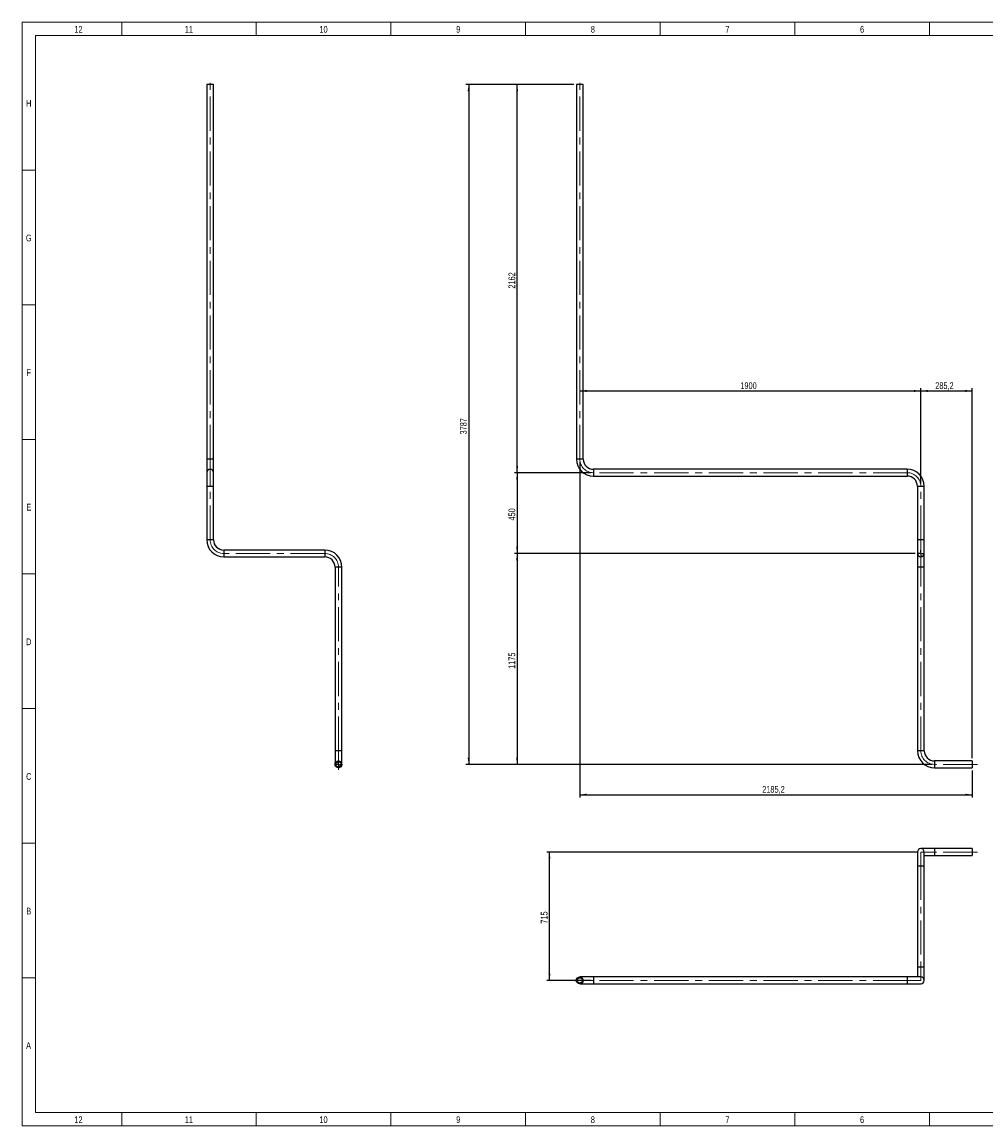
# Model space of a CAD drawing. Header units: millimetres. Extents: x 15 to 592, y 5 to 415.
# Tile 1 of 12: x 15 to 373, y 5 to 415. Entities that reach past the tile are written whole.
import ezdxf

# ---------------------------------------------------------------- set-up
doc = ezdxf.new("R2010")
doc.units = ezdxf.units.MM
doc.linetypes.add('CENTERX2', pattern=[20.32, 12.7, -2.54, 2.54, -2.54])
doc.layers.add('COTAS', color=166, linetype='Continuous')
doc.styles.add('SLDTEXTSTYLE0', font='TXT', dxfattribs={"width": 0.75})
doc.dimstyles.new('SLDDIMSTYLE0', dxfattribs={"dimtxt": 2.5, "dimasz": 2.5, "dimexe": 0, "dimexo": 0.0625, "dimtad": 1, "dimlfac": 15, "dimrnd": 1e-09, "dimzin": 12, "dimdsep": 46, "dimtxsty": 'SLDTEXTSTYLE0', "dimsah": 1, "dimcen": 0.09, "dimadec": 0, "dimazin": 3, "dimtfac": 1, "dimtofl": 0, "dimtmove": 0, "dimatfit": 3, "dimfxl": 0, "dimfrac": 2, "dimtolj": 1, "dimtzin": 12, "dimarcsym": 0})

# ---------------------------------------------------------------- blocks, each defined once
blk = doc.blocks.new('_D')
at = {"layer": 'COTAS'}
for p, q in [((348.8, 243.56), (348.8, 278.99)), ((222.14, 277.99), (348.8, 277.99))]:
    blk.add_line(p, q, dxfattribs=at)
for points in [[(222.14, 277.99), (224.64, 277.61), (224.64, 278.38)], [(348.8, 277.99), (346.3, 278.38), (346.3, 277.61)]]:
    blk.add_solid(points, dxfattribs=at)
at = {"layer": 'COTAS', "insert": (281.77, 281.21), "char_height": 2.5, "attachment_point": 1, "style": 'SLDTEXTSTYLE0'}
blk.add_mtext('1900', dxfattribs=at)
blk = doc.blocks.new('_D_1')
at = {"layer": 'COTAS'}
for p, q in [((348.8, 243.56), (348.8, 278.99)), ((367.81, 141.56), (367.81, 278.99)), ((348.8, 277.99), (367.81, 277.99))]:
    blk.add_line(p, q, dxfattribs=at)
for points in [[(348.8, 277.99), (351.3, 277.61), (351.3, 278.38)], [(367.81, 277.99), (365.31, 278.38), (365.31, 277.61)]]:
    blk.add_solid(points, dxfattribs=at)
at = {"layer": 'COTAS', "insert": (354.15, 281.21), "char_height": 2.5, "attachment_point": 1, "style": 'SLDTEXTSTYLE0'}
blk.add_mtext('285,2', dxfattribs=at)
blk = doc.blocks.new('_D_2')
at = {"layer": 'COTAS'}
for p, q in [((222.14, 251.69), (222.14, 127.02)), ((367.81, 137.02), (367.81, 127.02)), ((222.14, 128.02), (367.81, 128.02))]:
    blk.add_line(p, q, dxfattribs=at)
for points in [[(222.14, 128.02), (224.64, 127.64), (224.64, 128.41)], [(367.81, 128.02), (365.31, 128.41), (365.31, 127.64)]]:
    blk.add_solid(points, dxfattribs=at)
at = {"layer": 'COTAS', "insert": (289.9, 131.25), "char_height": 2.5, "attachment_point": 1, "style": 'SLDTEXTSTYLE0'}
blk.add_mtext('2185,2', dxfattribs=at)
blk = doc.blocks.new('_D_3')
at = {"layer": 'COTAS'}
for p, q in [((346.64, 217.62), (197.87, 217.62)), ((198.87, 217.62), (198.87, 139.29)), ((352.87, 139.29), (197.87, 139.29))]:
    blk.add_line(p, q, dxfattribs=at)
for points in [[(198.87, 217.62), (198.48, 215.12), (199.25, 215.12)], [(198.87, 139.29), (199.25, 141.79), (198.48, 141.79)]]:
    blk.add_solid(points, dxfattribs=at)
at = {"layer": 'COTAS', "insert": (195.65, 174.76), "char_height": 2.5, "attachment_point": 1, "rotation": 90, "style": 'SLDTEXTSTYLE0'}
blk.add_mtext('1175', dxfattribs=at)
blk = doc.blocks.new('_D_4')
at = {"layer": 'COTAS'}
for p, q in [((226.2, 247.62), (197.87, 247.62)), ((198.87, 247.62), (198.87, 217.62)), ((346.64, 217.62), (197.87, 217.62))]:
    blk.add_line(p, q, dxfattribs=at)
for points in [[(198.87, 247.62), (198.48, 245.12), (199.25, 245.12)], [(198.87, 217.62), (199.25, 220.12), (198.48, 220.12)]]:
    blk.add_solid(points, dxfattribs=at)
at = {"layer": 'COTAS', "insert": (195.65, 229.85), "char_height": 2.5, "attachment_point": 1, "rotation": 90, "style": 'SLDTEXTSTYLE0'}
blk.add_mtext('450', dxfattribs=at)
blk = doc.blocks.new('_D_5')
at = {"layer": 'COTAS'}
for p, q in [((219.87, 391.76), (197.87, 391.76)), ((198.87, 247.62), (198.87, 391.76)), ((226.2, 247.62), (197.87, 247.62))]:
    blk.add_line(p, q, dxfattribs=at)
for points in [[(198.87, 391.76), (198.48, 389.26), (199.25, 389.26)], [(198.87, 247.62), (199.25, 250.12), (198.48, 250.12)]]:
    blk.add_solid(points, dxfattribs=at)
at = {"layer": 'COTAS', "insert": (195.65, 316), "char_height": 2.5, "attachment_point": 1, "rotation": 90, "style": 'SLDTEXTSTYLE0'}
blk.add_mtext('2162', dxfattribs=at)
blk = doc.blocks.new('_D_6')
at = {"layer": 'COTAS'}
for p, q in [((219.87, 391.76), (179.87, 391.76)), ((180.87, 391.76), (180.87, 139.29)), ((352.87, 139.29), (179.87, 139.29))]:
    blk.add_line(p, q, dxfattribs=at)
for points in [[(180.87, 391.76), (180.48, 389.26), (181.25, 389.26)], [(180.87, 139.29), (181.25, 141.79), (180.48, 141.79)]]:
    blk.add_solid(points, dxfattribs=at)
at = {"layer": 'COTAS', "insert": (177.65, 261.83), "char_height": 2.5, "attachment_point": 1, "rotation": 90, "style": 'SLDTEXTSTYLE0'}
blk.add_mtext('3787', dxfattribs=at)
blk = doc.blocks.new('SW_CENTERMARKSYMBOL_0')
at = {"layer": 'COTAS', "color": 0}
for p, q in [((-0.33, 0), (-1.17, 0)), ((0, 0), (-0.17, 0)), ((0, 0.33), (0, 1.17)), ((0, 0), (0, 0.17)), ((0, 0), (0, -0.17)), ((0, 0), (0.17, 0)), ((0.33, 0), (1.17, 0)), ((0, -0.33), (0, -1.17))]:
    blk.add_line(p, q, dxfattribs=at)
blk = doc.blocks.new('SW_CENTERMARKSYMBOL_1')
at = {"layer": 'COTAS', "color": 0}
for p, q in [((-0.33, 0), (-1.43, 0)), ((0, 0), (-0.17, 0)), ((0, 0.33), (0, 1.43)), ((0, 0), (0, 0.17)), ((0, 0), (0, -0.17)), ((0, 0), (0.17, 0)), ((0.33, 0), (1.43, 0)), ((0, -0.33), (0, -1.43))]:
    blk.add_line(p, q, dxfattribs=at)
blk = doc.blocks.new('_D_7')
at = {"layer": 'COTAS'}
for p, q in [((347.8, 106.72), (209.87, 106.72)), ((210.87, 59.06), (210.87, 106.72)), ((226.2, 59.06), (209.87, 59.06))]:
    blk.add_line(p, q, dxfattribs=at)
for points in [[(210.87, 106.72), (210.48, 104.22), (211.25, 104.22)], [(210.87, 59.06), (211.25, 61.56), (210.48, 61.56)]]:
    blk.add_solid(points, dxfattribs=at)
at = {"layer": 'COTAS', "insert": (207.65, 80.12), "char_height": 2.5, "attachment_point": 1, "rotation": 90, "style": 'SLDTEXTSTYLE0'}
blk.add_mtext('715', dxfattribs=at)

msp = doc.modelspace()

# ---------------------------------------------------------------- linework, layer by layer
at = {"color": 7, "linetype": 'Continuous', "lineweight": 18}
for p, q in [((15, 5), (15, 415)), ((15, 415), (589, 415)), ((52, 410), (52, 415)), ((102, 410), (102, 415)), ((152, 410), (152, 415)), ((202, 410), (202, 415)), ((252, 410), (252, 415)), ((302, 410), (302, 415)), ((352, 410), (352, 415)), ((20, 10), (20, 410)), ((20, 410), (584, 410)), ((302, 410.001), (302, 409.999)), ((20, 360), (15, 360)), ((20, 310), (15, 310)), ((20, 260), (15, 260)), ((20, 210), (15, 210)), ((19.999, 210), (20.001, 210)), ((20, 160), (15, 160)), ((20, 110), (15, 110)), ((20, 60), (15, 60)), ((584, 10), (20, 10)), ((52, 10), (52, 5)), ((102, 10), (102, 5)), ((152, 10), (152, 5)), ((202, 10), (202, 5)), ((252, 10), (252, 5)), ((302, 9.999), (302, 10.001)), ((302, 10), (302, 5)), ((352, 10), (352, 5)), ((589, 5), (15, 5))]:
    msp.add_line(p, q, dxfattribs=at)
at = {"color": 7, "linetype": 'Continuous', "lineweight": 25}
for p, q in [((83.56569, 391.7567), (83.56569, 252.69004)), ((86.09902, 391.7567), (83.56569, 391.7567)), ((86.09902, 252.69004), (86.09902, 391.7567)), ((220.86846, 391.7567), (220.86846, 252.69004)), ((223.4018, 391.7567), (220.86846, 391.7567)), ((223.4018, 252.69004), (223.4018, 391.7567)), ((83.56569, 252.69004), (83.56569, 247.62337)), ((86.09902, 252.69004), (83.56569, 252.69004)), ((86.09902, 247.62337), (86.09902, 252.69004)), ((223.4018, 252.69004), (220.86846, 252.69004)), ((83.56569, 247.62337), (83.56569, 242.5567)), ((86.09902, 242.5567), (86.09902, 247.62337)), ((343.73513, 248.89004), (227.2018, 248.89004)), ((227.2018, 248.89004), (227.2018, 246.3567)), ((227.2018, 246.3567), (343.73513, 246.3567)), ((343.73513, 248.89004), (343.73513, 246.3567)), ((83.56569, 242.5567), (83.56569, 222.69004)), ((86.09902, 242.5567), (83.56569, 242.5567)), ((86.09902, 222.69004), (86.09902, 242.5567)), ((347.53513, 242.5567), (347.53513, 222.69004)), ((350.06846, 242.5567), (347.53513, 242.5567)), ((350.06846, 222.69004), (350.06846, 242.5567)), ((86.09902, 222.69004), (83.56569, 222.69004)), ((347.53513, 222.69004), (347.53513, 217.62337)), ((350.06846, 222.69004), (347.53513, 222.69004)), ((350.06846, 217.62337), (350.06846, 222.69004)), ((127.43235, 218.89004), (89.89902, 218.89004)), ((89.89902, 218.89004), (89.89902, 216.3567)), ((127.43235, 218.89004), (127.43235, 216.3567)), ((347.53513, 217.62337), (347.53513, 212.5567)), ((350.06846, 212.5567), (350.06846, 217.62337)), ((89.89902, 216.3567), (127.43235, 216.3567)), ((131.23235, 212.5567), (131.23235, 144.3567)), ((133.76569, 212.5567), (131.23235, 212.5567)), ((133.76569, 144.3567), (133.76569, 212.5567)), ((347.53513, 212.5567), (347.53513, 144.3567)), ((350.06846, 212.5567), (347.53513, 212.5567)), ((350.06846, 144.3567), (350.06846, 212.5567)), ((131.23235, 144.3567), (131.23235, 139.29004)), ((133.76569, 144.3567), (131.23235, 144.3567)), ((133.76569, 139.29004), (133.76569, 144.3567)), ((350.06846, 144.3567), (347.53513, 144.3567)), ((367.81486, 140.5567), (353.86846, 140.5567)), ((353.86846, 140.5567), (353.86846, 138.02337)), ((367.81486, 140.5567), (367.81486, 138.02337)), ((353.86846, 138.02337), (367.81486, 138.02337)), ((347.53513, 106.72204), (347.53513, 101.65537)), ((353.86846, 107.98871), (348.8018, 107.98871)), ((350.06846, 101.65537), (350.06846, 106.72204)), ((367.81486, 107.98871), (353.86846, 107.98871)), ((353.86846, 107.98871), (353.86846, 105.45537)), ((367.81486, 107.98871), (367.81486, 105.45537)), ((350.06846, 105.45537), (353.86846, 105.45537)), ((353.86846, 105.45537), (367.81486, 105.45537)), ((347.53513, 101.65537), (347.53513, 64.12204)), ((347.53513, 101.65537), (348.8018, 101.65537)), ((348.8018, 101.65537), (350.06846, 101.65537)), ((350.06846, 64.12204), (350.06846, 101.65537)), ((347.53513, 64.12204), (347.53513, 60.32204)), ((347.53513, 64.12204), (348.8018, 64.12204)), ((348.8018, 64.12204), (350.06846, 64.12204)), ((350.06846, 59.05537), (350.06846, 64.12204)), ((227.2018, 60.32204), (222.13513, 60.32204)), ((222.13513, 57.78871), (227.2018, 57.78871)), ((343.73513, 60.32204), (227.2018, 60.32204)), ((227.2018, 60.32204), (227.2018, 57.78871)), ((227.2018, 57.78871), (343.73513, 57.78871)), ((348.8018, 60.32204), (343.73513, 60.32204)), ((343.73513, 60.32204), (343.73513, 57.78871)), ((343.73513, 57.78871), (348.8018, 57.78871))]:
    msp.add_line(p, q, dxfattribs=at)
for centre, radius in [((132.49902, 139.29004), 1.26667), ((132.49902, 139.29004), 1), ((222.13513, 59.05537), 1.26667), ((222.13513, 59.05537), 1)]:
    msp.add_circle(centre, radius, dxfattribs=at)
for centre, radius, start, end in [((227.2018, 252.69004), 6.33333, 180, 270), ((227.2018, 252.69004), 3.8, 180, 270), ((84.83235, 247.62337), 1.26667, 0, 180), ((343.73513, 242.5567), 6.33333, 0, 90), ((343.73513, 242.5567), 3.8, 0, 90), ((89.89902, 222.69004), 6.33333, 180, 270), ((89.89902, 222.69004), 3.8, 180, 270), ((127.43235, 212.5567), 6.33333, 0, 90), ((348.8018, 217.62337), 1.26667, 180, 0), ((127.43235, 212.5567), 3.8, 0, 90), ((353.86846, 144.3567), 6.33333, 180, 270), ((353.86846, 144.3567), 3.8, 180, 270), ((348.8018, 106.72204), 1.26667, 90, 180), ((348.8018, 106.72204), 1.26667, 0, 90), ((348.8018, 59.05537), 1.26667, 270, 90)]:
    msp.add_arc(centre, radius, start, end, dxfattribs=at)
at = {"layer": 'COTAS', "linetype": 'CENTERX2', "lineweight": 18}
for p, q in [((84.83235, 252.69004), (84.83235, 393.7567)), ((222.13513, 252.69004), (222.13513, 393.7567)), ((84.83235, 252.69004), (84.83235, 247.62337)), ((84.83235, 247.62337), (84.83235, 242.5567)), ((343.73513, 247.62337), (227.2018, 247.62337)), ((84.83235, 222.69004), (84.83235, 242.5567)), ((348.8018, 222.69004), (348.8018, 242.5567)), ((348.8018, 222.69004), (348.8018, 217.62337)), ((127.43235, 217.62337), (89.89902, 217.62337)), ((348.8018, 217.62337), (348.8018, 212.5567)), ((132.49902, 144.3567), (132.49902, 212.5567)), ((348.8018, 144.3567), (348.8018, 212.5567)), ((132.49902, 144.3567), (132.49902, 137.29004)), ((369.81486, 139.29004), (353.86846, 139.29004)), ((348.8018, 106.72204), (353.86846, 106.72204)), ((348.8018, 101.65537), (348.8018, 106.72204)), ((369.81486, 106.72204), (353.86846, 106.72204)), ((348.8018, 101.65537), (348.8018, 64.12204)), ((348.8018, 59.05537), (348.8018, 64.12204)), ((220.13513, 59.05537), (227.2018, 59.05537)), ((343.73513, 59.05537), (227.2018, 59.05537)), ((343.73513, 59.05537), (348.8018, 59.05537))]:
    msp.add_line(p, q, dxfattribs=at)
for centre, start, end in [((227.2018, 252.69004), 180, 270), ((343.73513, 242.5567), 0, 90), ((89.89902, 222.69004), 180, 270), ((127.43235, 212.5567), 0, 90), ((353.86846, 144.3567), 180, 270)]:
    msp.add_arc(centre, 5.06667, start, end, dxfattribs=at)

# ---------------------------------------------------------------- block references
at = {"layer": 'COTAS'}
for name, p in [('SW_CENTERMARKSYMBOL_0', (348.8018, 217.62337)), ('SW_CENTERMARKSYMBOL_1', (132.49902, 139.29004))]:
    msp.add_blockref(name, p, dxfattribs=at)

# ---------------------------------------------------------------- texts
at = {"color": 7, "linetype": 'Continuous', "lineweight": 0, "char_height": 2.5, "attachment_point": 2, "style": 'SLDTEXTSTYLE0'}
for s, insert in [('12', (35.94965, 413.56267)), ('11', (76.94965, 413.56267)), ('10', (126.94965, 413.56267)), ('9', (176.97483, 413.56267)), ('8', (226.97483, 413.56267)), ('7', (276.97483, 413.56267)), ('6', (326.97483, 413.56267)), ('H', (17.49392, 386.06267)), ('G', (17.49219, 336.06267)), ('F', (17.47396, 286.06267)), ('E', (17.50434, 236.06267)), ('D', (17.47135, 186.06267)), ('C', (17.47396, 136.06267)), ('B', (17.4809, 86.06267)), ('A', (17.40017, 36.06267)), ('12', (35.94965, 8.56267)), ('11', (76.94965, 8.56267)), ('10', (126.94965, 8.56267)), ('9', (176.97483, 8.56267)), ('8', (226.97483, 8.56267)), ('7', (276.97483, 8.56267)), ('6', (326.97483, 8.56267))]:
    msp.add_mtext(s, dxfattribs=dict(at, insert=insert))

# ---------------------------------------------------------------- dimensions: what is measured, and where the dimension line sits
at = {"layer": 'COTAS'}
for base, p1, p2, picture, middle in [((180.86846, 139.29004), (220.86846, 391.7567), (353.86846, 139.29004), '_D_6', (180.86846, 265.52337)), ((198.86846, 391.7567), (227.2018, 247.62337), (220.86846, 391.7567), '_D_5', (198.86846, 319.69004)), ((198.86846, 217.62337), (227.2018, 247.62337), (347.63513, 217.62337), '_D_4', (198.86846, 232.62337)), ((198.86846, 139.29004), (347.63513, 217.62337), (353.86846, 139.29004), '_D_3', (198.86846, 178.4567)), ((210.86846, 106.72204), (227.2018, 59.05537), (348.8018, 106.72204), '_D_7', (210.86846, 82.88871))]:
    dim = msp.add_linear_dim(base=base, p1=p1, p2=p2, angle=90, dimstyle='SLDDIMSTYLE0', dxfattribs=at)
    dim.commit()
    dim.dimension.update_dxf_attribs({"geometry": picture, "text_midpoint": middle, "dimtype": 160})
for base, p1, p2, picture, middle in [((348.8018, 277.99134), (222.13513, 252.69004), (348.8018, 242.5567), '_D', (285.46846, 277.99134)), ((367.81486, 277.99134), (348.8018, 242.5567), (367.81486, 140.5567), '_D_1', (358.30833, 277.99134)), ((367.81486, 128.02337), (222.13513, 252.69004), (367.81486, 138.02337), '_D_2', (294.975, 128.02337))]:
    dim = msp.add_linear_dim(base=base, p1=p1, p2=p2, dimstyle='SLDDIMSTYLE0', dxfattribs=at)
    dim.commit()
    dim.dimension.update_dxf_attribs({"geometry": picture, "text_midpoint": middle, "dimtype": 160})

doc.saveas('drawing.dxf')
